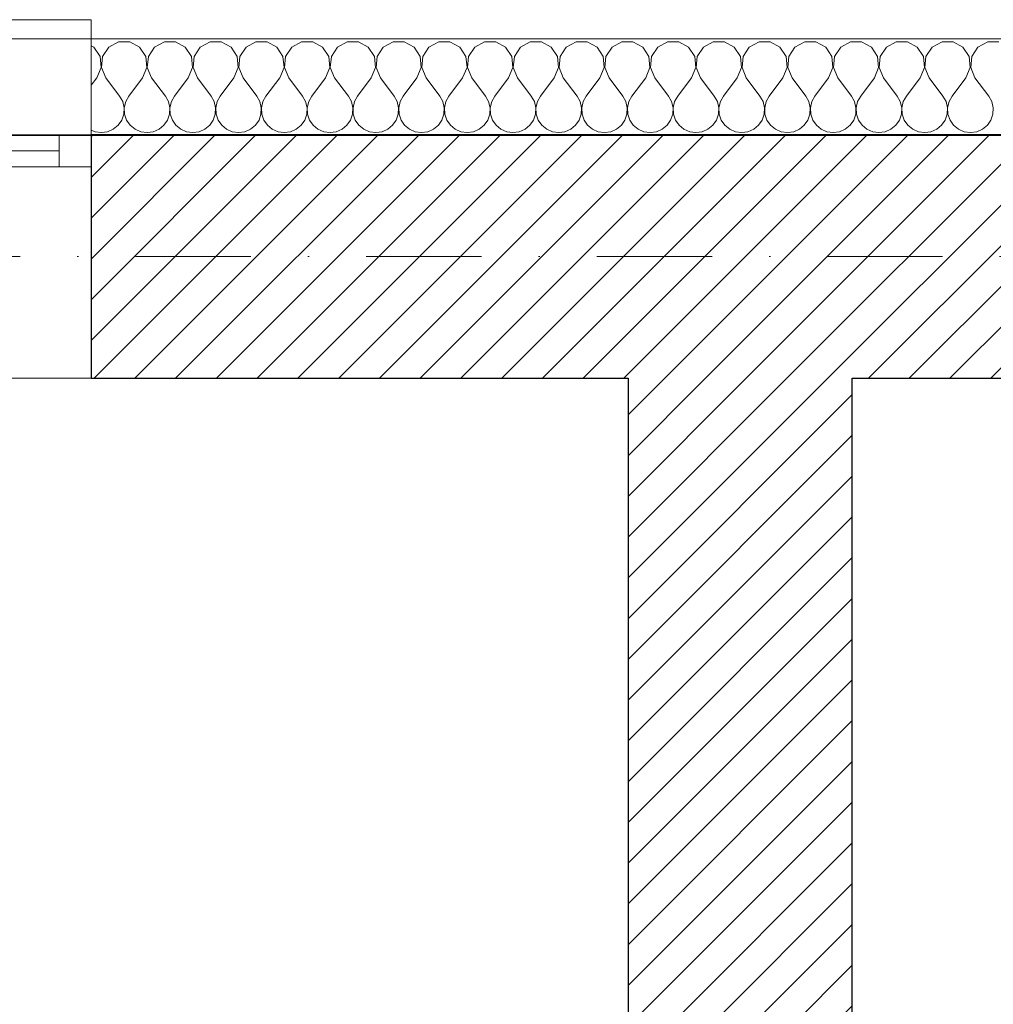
# Model space of a CAD drawing. Header units: millimetres. Extents: x 172139 to 266886, y 98118 to 138225.
# Tile 45 of 123: x 204015 to 205536, y 120168 to 121706. Entities that reach past the tile are written whole.
import ezdxf

# ---------------------------------------------------------------- set-up
doc = ezdxf.new("R2010")
doc.units = ezdxf.units.MM
doc.header["$MEASUREMENT"] = 0
doc.linetypes.add('Kropki i Kreski', pattern=[360, 180, -90, 0, -90])
for name, color, linetype in [('Konstrukcja - Siatki mod', 7, 'Continuous'), ('KR_INW', 7, 'Continuous'), ('NAPIS_SODON', 7, 'Continuous')]:
    doc.layers.add(name, color=color, linetype=linetype)
doc.layers.add('Konstrukcja - Siatki mod_Nr_pióra__48', color=7, linetype='Continuous', lineweight=15, true_color=0xa80f02)
doc.layers.add('KR_INW_Nr_pióra__102', color=7, linetype='Continuous', lineweight=5, true_color=0xcccccc)
for name, color, linetype, lineweight in [('KR_INW_Nr_pióra__101', 252, 'Continuous', 5), ('KR_INW_Nr_pióra__27', 7, 'Continuous', 25), ('KR_INW_Nr_pióra__47', 7, 'Continuous', 15), ('NAPIS_SODON_Nr_pióra__1', 7, 'Continuous', 13), ('NAPIS_SODON_Nr_pióra__121', 255, 'Continuous', 0), ('Okna ArchiCADa_Nr_pióra__1', 7, 'Continuous', 13)]:
    doc.layers.add(name, color=color, linetype=linetype, lineweight=lineweight)
pattern_1 = [(45, (0, 0), (-31.819804, 31.819804), [])]

# ---------------------------------------------------------------- blocks, each defined once
blk = doc.blocks.new('Strop_1', base_point=(179225, 121523.3))
at = {"layer": 'NAPIS_SODON_Nr_pióra__1', "linetype": 'Continuous', "flags": 128}
blk.add_lwpolyline([(179225, 121523.3), (179225.9, 107003.8), (250898.3, 107008.3), (250897.4, 121527.8)], close=True, dxfattribs=at)
blk = doc.blocks.new('Strop_2', base_point=(188316, 115154.1))
at = {"layer": 'NAPIS_SODON_Nr_pióra__121', "linetype": 'Continuous', "flags": 128}
blk.add_lwpolyline([(188316, 115154.1), (204667.3, 115154.1), (205241.5, 115154.1), (205242.2, 115154.1), (205242.2, 115394.1), (205241.5, 115154.1), (205174.5, 117823.2), (205315.4, 117824.8), (205315.4, 121145.6), (224463.2, 121145.6)], dxfattribs=at)
blk = doc.blocks.new('*X104')
at = {"layer": 'KR_INW_Nr_pióra__102', "linetype": 'Continuous'}
for p, q in [((204169.9, 121670.9), (204154.5, 121662.7)), ((204187.3, 121670.9), (204169.9, 121670.9)), ((204202.6, 121662.7), (204187.3, 121670.9)), ((204241.3, 121670.9), (204226, 121662.7)), ((204258.7, 121670.9), (204241.3, 121670.9)), ((204274, 121662.7), (204258.7, 121670.9)), ((204312.7, 121670.9), (204297.4, 121662.7)), ((204330.1, 121670.9), (204312.7, 121670.9)), ((204345.5, 121662.7), (204330.1, 121670.9)), ((204384.2, 121670.9), (204368.8, 121662.7)), ((204401.6, 121670.9), (204384.2, 121670.9)), ((204416.9, 121662.7), (204401.6, 121670.9)), ((204455.6, 121670.9), (204440.3, 121662.7)), ((204473, 121670.9), (204455.6, 121670.9)), ((204488.3, 121662.7), (204473, 121670.9)), ((204527, 121670.9), (204511.7, 121662.7)), ((204544.4, 121670.9), (204527, 121670.9)), ((204559.7, 121662.7), (204544.4, 121670.9)), ((204598.4, 121670.9), (204583.1, 121662.7)), ((204615.8, 121670.9), (204598.4, 121670.9)), ((204631.2, 121662.7), (204615.8, 121670.9)), ((204669.9, 121670.9), (204654.5, 121662.7)), ((204687.3, 121670.9), (204669.9, 121670.9)), ((204702.6, 121662.7), (204687.3, 121670.9)), ((204741.3, 121670.9), (204726, 121662.7)), ((204758.7, 121670.9), (204741.3, 121670.9)), ((204774, 121662.7), (204758.7, 121670.9)), ((204812.7, 121670.9), (204797.4, 121662.7)), ((204830.1, 121670.9), (204812.7, 121670.9)), ((204845.5, 121662.7), (204830.1, 121670.9)), ((204884.2, 121670.9), (204868.8, 121662.7)), ((204901.6, 121670.9), (204884.2, 121670.9)), ((204916.9, 121662.7), (204901.6, 121670.9)), ((204955.6, 121670.9), (204940.3, 121662.7)), ((204973, 121670.9), (204955.6, 121670.9)), ((204988.3, 121662.7), (204973, 121670.9)), ((205027, 121670.9), (205011.7, 121662.7)), ((205044.4, 121670.9), (205027, 121670.9)), ((205059.7, 121662.7), (205044.4, 121670.9)), ((205098.4, 121670.9), (205083.1, 121662.7)), ((205115.8, 121670.9), (205098.4, 121670.9)), ((205131.2, 121662.7), (205115.8, 121670.9)), ((205169.9, 121670.9), (205154.5, 121662.7)), ((205187.3, 121670.9), (205169.9, 121670.9)), ((205202.6, 121662.7), (205187.3, 121670.9)), ((205241.3, 121670.9), (205226, 121662.7)), ((205258.7, 121670.9), (205241.3, 121670.9)), ((205274, 121662.7), (205258.7, 121670.9)), ((205312.7, 121670.9), (205297.4, 121662.7)), ((205330.1, 121670.9), (205312.7, 121670.9)), ((205345.5, 121662.7), (205330.1, 121670.9)), ((205384.2, 121670.9), (205368.8, 121662.7)), ((205401.6, 121670.9), (205384.2, 121670.9)), ((205416.9, 121662.7), (205401.6, 121670.9)), ((205455.6, 121670.9), (205440.3, 121662.7)), ((205473, 121670.9), (205455.6, 121670.9)), ((205488.3, 121662.7), (205473, 121670.9)), ((205527, 121670.9), (205511.7, 121662.7)), ((205544.4, 121670.9), (205527, 121670.9)), ((204131.2, 121662.7), (204126.9, 121665)), ((204140.8, 121648.2), (204131.2, 121662.7)), ((204154.5, 121662.7), (204144.9, 121648.2)), ((204212.2, 121648.2), (204202.6, 121662.7)), ((204226, 121662.7), (204216.3, 121648.2)), ((204283.7, 121648.2), (204274, 121662.7)), ((204297.4, 121662.7), (204287.8, 121648.2)), ((204355.1, 121648.2), (204345.5, 121662.7)), ((204368.8, 121662.7), (204359.2, 121648.2)), ((204426.5, 121648.2), (204416.9, 121662.7)), ((204440.3, 121662.7), (204430.6, 121648.2)), ((204497.9, 121648.2), (204488.3, 121662.7)), ((204511.7, 121662.7), (204502.1, 121648.2)), ((204569.4, 121648.2), (204559.7, 121662.7)), ((204583.1, 121662.7), (204573.5, 121648.2)), ((204640.8, 121648.2), (204631.2, 121662.7)), ((204654.5, 121662.7), (204644.9, 121648.2)), ((204712.2, 121648.2), (204702.6, 121662.7)), ((204726, 121662.7), (204716.3, 121648.2)), ((204783.7, 121648.2), (204774, 121662.7)), ((204797.4, 121662.7), (204787.8, 121648.2)), ((204855.1, 121648.2), (204845.5, 121662.7)), ((204868.8, 121662.7), (204859.2, 121648.2)), ((204926.5, 121648.2), (204916.9, 121662.7)), ((204940.3, 121662.7), (204930.6, 121648.2)), ((204997.9, 121648.2), (204988.3, 121662.7)), ((205011.7, 121662.7), (205002.1, 121648.2)), ((205069.4, 121648.2), (205059.7, 121662.7)), ((205083.1, 121662.7), (205073.5, 121648.2)), ((205140.8, 121648.2), (205131.2, 121662.7)), ((205154.5, 121662.7), (205144.9, 121648.2)), ((205212.2, 121648.2), (205202.6, 121662.7)), ((205226, 121662.7), (205216.3, 121648.2)), ((205283.7, 121648.2), (205274, 121662.7)), ((205297.4, 121662.7), (205287.8, 121648.2)), ((205355.1, 121648.2), (205345.5, 121662.7)), ((205368.8, 121662.7), (205359.2, 121648.2)), ((205426.5, 121648.2), (205416.9, 121662.7)), ((205440.3, 121662.7), (205430.6, 121648.2)), ((205497.9, 121648.2), (205488.3, 121662.7)), ((205511.7, 121662.7), (205502.1, 121648.2)), ((204142.4, 121630.9), (204140.8, 121648.2)), ((204144.9, 121648.2), (204143.3, 121630.9)), ((204213.9, 121630.9), (204212.2, 121648.2)), ((204216.3, 121648.2), (204214.7, 121630.9)), ((204285.3, 121630.9), (204283.7, 121648.2)), ((204287.8, 121648.2), (204286.1, 121630.9)), ((204356.7, 121630.9), (204355.1, 121648.2)), ((204359.2, 121648.2), (204357.6, 121630.9)), ((204428.2, 121630.9), (204426.5, 121648.2)), ((204430.6, 121648.2), (204429, 121630.9)), ((204499.6, 121630.9), (204497.9, 121648.2)), ((204502.1, 121648.2), (204500.4, 121630.9)), ((204571, 121630.9), (204569.4, 121648.2)), ((204573.5, 121648.2), (204571.8, 121630.9)), ((204642.4, 121630.9), (204640.8, 121648.2)), ((204644.9, 121648.2), (204643.3, 121630.9)), ((204713.9, 121630.9), (204712.2, 121648.2)), ((204716.3, 121648.2), (204714.7, 121630.9)), ((204785.3, 121630.9), (204783.7, 121648.2)), ((204787.8, 121648.2), (204786.1, 121630.9)), ((204856.7, 121630.9), (204855.1, 121648.2)), ((204859.2, 121648.2), (204857.6, 121630.9)), ((204928.2, 121630.9), (204926.5, 121648.2)), ((204930.6, 121648.2), (204929, 121630.9)), ((204999.6, 121630.9), (204997.9, 121648.2)), ((205002.1, 121648.2), (205000.4, 121630.9)), ((205071, 121630.9), (205069.4, 121648.2)), ((205073.5, 121648.2), (205071.8, 121630.9)), ((205142.4, 121630.9), (205140.8, 121648.2)), ((205144.9, 121648.2), (205143.3, 121630.9)), ((205213.9, 121630.9), (205212.2, 121648.2)), ((205216.3, 121648.2), (205214.7, 121630.9)), ((205285.3, 121630.9), (205283.7, 121648.2)), ((205287.8, 121648.2), (205286.1, 121630.9)), ((205356.7, 121630.9), (205355.1, 121648.2)), ((205359.2, 121648.2), (205357.6, 121630.9)), ((205428.2, 121630.9), (205426.5, 121648.2)), ((205430.6, 121648.2), (205429, 121630.9)), ((205499.6, 121630.9), (205497.9, 121648.2)), ((205502.1, 121648.2), (205500.4, 121630.9)), ((204135.7, 121614.9), (204142.4, 121630.9)), ((204143.3, 121630.9), (204150, 121614.9)), ((204207.1, 121614.9), (204213.9, 121630.9)), ((204214.7, 121630.9), (204221.4, 121614.9)), ((204278.6, 121614.9), (204285.3, 121630.9)), ((204286.1, 121630.9), (204292.9, 121614.9)), ((204350, 121614.9), (204356.7, 121630.9)), ((204357.6, 121630.9), (204364.3, 121614.9)), ((204421.4, 121614.9), (204428.2, 121630.9)), ((204429, 121630.9), (204435.7, 121614.9)), ((204492.9, 121614.9), (204499.6, 121630.9)), ((204500.4, 121630.9), (204507.1, 121614.9)), ((204564.3, 121614.9), (204571, 121630.9)), ((204571.8, 121630.9), (204578.6, 121614.9)), ((204635.7, 121614.9), (204642.4, 121630.9)), ((204643.3, 121630.9), (204650, 121614.9)), ((204707.1, 121614.9), (204713.9, 121630.9)), ((204714.7, 121630.9), (204721.4, 121614.9)), ((204778.6, 121614.9), (204785.3, 121630.9)), ((204786.1, 121630.9), (204792.9, 121614.9)), ((204850, 121614.9), (204856.7, 121630.9)), ((204857.6, 121630.9), (204864.3, 121614.9)), ((204921.4, 121614.9), (204928.2, 121630.9)), ((204929, 121630.9), (204935.7, 121614.9)), ((204992.9, 121614.9), (204999.6, 121630.9)), ((205000.4, 121630.9), (205007.1, 121614.9)), ((205064.3, 121614.9), (205071, 121630.9)), ((205071.8, 121630.9), (205078.6, 121614.9)), ((205135.7, 121614.9), (205142.4, 121630.9)), ((205143.3, 121630.9), (205150, 121614.9)), ((205207.1, 121614.9), (205213.9, 121630.9)), ((205214.7, 121630.9), (205221.4, 121614.9)), ((205278.6, 121614.9), (205285.3, 121630.9)), ((205286.1, 121630.9), (205292.9, 121614.9)), ((205350, 121614.9), (205356.7, 121630.9)), ((205357.6, 121630.9), (205364.3, 121614.9)), ((205421.4, 121614.9), (205428.2, 121630.9)), ((205429, 121630.9), (205435.7, 121614.9)), ((205492.9, 121614.9), (205499.6, 121630.9)), ((205500.4, 121630.9), (205507.1, 121614.9)), ((204135.7, 121614.9), (204126.9, 121603.2)), ((204150, 121614.9), (204171.4, 121586.3)), ((204207.1, 121614.9), (204185.7, 121586.3)), ((204221.4, 121614.9), (204242.9, 121586.3)), ((204278.6, 121614.9), (204257.1, 121586.3)), ((204292.9, 121614.9), (204314.3, 121586.3)), ((204350, 121614.9), (204328.6, 121586.3)), ((204364.3, 121614.9), (204385.7, 121586.3)), ((204421.4, 121614.9), (204400, 121586.3)), ((204435.7, 121614.9), (204457.1, 121586.3)), ((204492.9, 121614.9), (204471.4, 121586.3)), ((204507.1, 121614.9), (204528.6, 121586.3)), ((204564.3, 121614.9), (204542.9, 121586.3)), ((204578.6, 121614.9), (204600, 121586.3)), ((204635.7, 121614.9), (204614.3, 121586.3)), ((204650, 121614.9), (204671.4, 121586.3)), ((204707.1, 121614.9), (204685.7, 121586.3)), ((204721.4, 121614.9), (204742.9, 121586.3)), ((204778.6, 121614.9), (204757.1, 121586.3)), ((204792.9, 121614.9), (204814.3, 121586.3)), ((204850, 121614.9), (204828.6, 121586.3)), ((204864.3, 121614.9), (204885.7, 121586.3)), ((204921.4, 121614.9), (204900, 121586.3)), ((204935.7, 121614.9), (204957.1, 121586.3)), ((204992.9, 121614.9), (204971.4, 121586.3)), ((205007.1, 121614.9), (205028.6, 121586.3)), ((205064.3, 121614.9), (205042.9, 121586.3)), ((205078.6, 121614.9), (205100, 121586.3)), ((205135.7, 121614.9), (205114.3, 121586.3)), ((205150, 121614.9), (205171.4, 121586.3)), ((205207.1, 121614.9), (205185.7, 121586.3)), ((205221.4, 121614.9), (205242.9, 121586.3)), ((205278.6, 121614.9), (205257.1, 121586.3)), ((205292.9, 121614.9), (205314.3, 121586.3)), ((205350, 121614.9), (205328.6, 121586.3)), ((205364.3, 121614.9), (205385.7, 121586.3)), ((205421.4, 121614.9), (205400, 121586.3)), ((205435.7, 121614.9), (205457.1, 121586.3)), ((205492.9, 121614.9), (205471.4, 121586.3)), ((205507.1, 121614.9), (205528.6, 121586.3)), ((204176.2, 121577.7), (204171.4, 121586.3)), ((204178.4, 121568.1), (204176.2, 121577.7)), ((204180.9, 121577.7), (204178.7, 121568.1)), ((204185.7, 121586.3), (204180.9, 121577.7)), ((204247.6, 121577.7), (204242.9, 121586.3)), ((204249.9, 121568.1), (204247.6, 121577.7)), ((204252.4, 121577.7), (204250.1, 121568.1)), ((204257.1, 121586.3), (204252.4, 121577.7)), ((204319.1, 121577.7), (204314.3, 121586.3)), ((204321.3, 121568.1), (204319.1, 121577.7)), ((204323.8, 121577.7), (204321.6, 121568.1)), ((204328.6, 121586.3), (204323.8, 121577.7)), ((204390.5, 121577.7), (204385.7, 121586.3)), ((204392.7, 121568.1), (204390.5, 121577.7)), ((204395.2, 121577.7), (204393, 121568.1)), ((204400, 121586.3), (204395.2, 121577.7)), ((204461.9, 121577.7), (204457.1, 121586.3)), ((204464.1, 121568.1), (204461.9, 121577.7)), ((204466.7, 121577.7), (204464.4, 121568.1)), ((204471.4, 121586.3), (204466.7, 121577.7)), ((204533.3, 121577.7), (204528.6, 121586.3)), ((204535.6, 121568.1), (204533.3, 121577.7)), ((204538.1, 121577.7), (204535.9, 121568.1)), ((204542.9, 121586.3), (204538.1, 121577.7)), ((204604.8, 121577.7), (204600, 121586.3)), ((204607, 121568.1), (204604.8, 121577.7)), ((204609.5, 121577.7), (204607.3, 121568.1)), ((204614.3, 121586.3), (204609.5, 121577.7)), ((204676.2, 121577.7), (204671.4, 121586.3)), ((204678.4, 121568.1), (204676.2, 121577.7)), ((204680.9, 121577.7), (204678.7, 121568.1)), ((204685.7, 121586.3), (204680.9, 121577.7)), ((204747.6, 121577.7), (204742.9, 121586.3)), ((204749.9, 121568.1), (204747.6, 121577.7)), ((204752.4, 121577.7), (204750.1, 121568.1)), ((204757.1, 121586.3), (204752.4, 121577.7)), ((204819.1, 121577.7), (204814.3, 121586.3)), ((204821.3, 121568.1), (204819.1, 121577.7)), ((204823.8, 121577.7), (204821.6, 121568.1)), ((204828.6, 121586.3), (204823.8, 121577.7)), ((204890.5, 121577.7), (204885.7, 121586.3)), ((204892.7, 121568.1), (204890.5, 121577.7)), ((204895.2, 121577.7), (204893, 121568.1)), ((204900, 121586.3), (204895.2, 121577.7)), ((204961.9, 121577.7), (204957.1, 121586.3)), ((204964.1, 121568.1), (204961.9, 121577.7)), ((204966.7, 121577.7), (204964.4, 121568.1)), ((204971.4, 121586.3), (204966.7, 121577.7)), ((205033.3, 121577.7), (205028.6, 121586.3)), ((205035.6, 121568.1), (205033.3, 121577.7)), ((205038.1, 121577.7), (205035.9, 121568.1)), ((205042.9, 121586.3), (205038.1, 121577.7)), ((205104.8, 121577.7), (205100, 121586.3)), ((205107, 121568.1), (205104.8, 121577.7)), ((205109.5, 121577.7), (205107.3, 121568.1)), ((205114.3, 121586.3), (205109.5, 121577.7)), ((205176.2, 121577.7), (205171.4, 121586.3)), ((205178.4, 121568.1), (205176.2, 121577.7)), ((205180.9, 121577.7), (205178.7, 121568.1)), ((205185.7, 121586.3), (205180.9, 121577.7)), ((205247.6, 121577.7), (205242.9, 121586.3)), ((205249.9, 121568.1), (205247.6, 121577.7)), ((205252.4, 121577.7), (205250.1, 121568.1)), ((205257.1, 121586.3), (205252.4, 121577.7)), ((205319.1, 121577.7), (205314.3, 121586.3)), ((205321.3, 121568.1), (205319.1, 121577.7)), ((205323.8, 121577.7), (205321.6, 121568.1)), ((205328.6, 121586.3), (205323.8, 121577.7)), ((205390.5, 121577.7), (205385.7, 121586.3)), ((205392.7, 121568.1), (205390.5, 121577.7)), ((205395.2, 121577.7), (205393, 121568.1)), ((205400, 121586.3), (205395.2, 121577.7)), ((205461.9, 121577.7), (205457.1, 121586.3)), ((205464.1, 121568.1), (205461.9, 121577.7)), ((205466.7, 121577.7), (205464.4, 121568.1)), ((205471.4, 121586.3), (205466.7, 121577.7)), ((205533.3, 121577.7), (205528.6, 121586.3)), ((205535.6, 121568.1), (205533.3, 121577.7)), ((204174.8, 121548.9), (204177.9, 121558.2)), ((204177.9, 121558.2), (204178.4, 121568.1)), ((204178.7, 121568.1), (204179.2, 121558.2)), ((204179.2, 121558.2), (204182.3, 121548.9)), ((204246.2, 121548.9), (204249.4, 121558.2)), ((204249.4, 121558.2), (204249.9, 121568.1)), ((204250.1, 121568.1), (204250.6, 121558.2)), ((204250.6, 121558.2), (204253.8, 121548.9)), ((204317.7, 121548.9), (204320.8, 121558.2)), ((204320.8, 121558.2), (204321.3, 121568.1)), ((204321.6, 121568.1), (204322.1, 121558.2)), ((204322.1, 121558.2), (204325.2, 121548.9)), ((204389.1, 121548.9), (204392.2, 121558.2)), ((204392.2, 121558.2), (204392.7, 121568.1)), ((204393, 121568.1), (204393.5, 121558.2)), ((204393.5, 121558.2), (204396.6, 121548.9)), ((204460.5, 121548.9), (204463.7, 121558.2)), ((204463.7, 121558.2), (204464.1, 121568.1)), ((204464.4, 121568.1), (204464.9, 121558.2)), ((204464.9, 121558.2), (204468.1, 121548.9)), ((204531.9, 121548.9), (204535.1, 121558.2)), ((204535.1, 121558.2), (204535.6, 121568.1)), ((204535.9, 121568.1), (204536.3, 121558.2)), ((204536.3, 121558.2), (204539.5, 121548.9)), ((204603.4, 121548.9), (204606.5, 121558.2)), ((204606.5, 121558.2), (204607, 121568.1)), ((204607.3, 121568.1), (204607.8, 121558.2)), ((204607.8, 121558.2), (204610.9, 121548.9)), ((204674.8, 121548.9), (204677.9, 121558.2)), ((204677.9, 121558.2), (204678.4, 121568.1)), ((204678.7, 121568.1), (204679.2, 121558.2)), ((204679.2, 121558.2), (204682.3, 121548.9)), ((204746.2, 121548.9), (204749.4, 121558.2)), ((204749.4, 121558.2), (204749.9, 121568.1)), ((204750.1, 121568.1), (204750.6, 121558.2)), ((204750.6, 121558.2), (204753.8, 121548.9)), ((204817.7, 121548.9), (204820.8, 121558.2)), ((204820.8, 121558.2), (204821.3, 121568.1)), ((204821.6, 121568.1), (204822.1, 121558.2)), ((204822.1, 121558.2), (204825.2, 121548.9)), ((204889.1, 121548.9), (204892.2, 121558.2)), ((204892.2, 121558.2), (204892.7, 121568.1)), ((204893, 121568.1), (204893.5, 121558.2)), ((204893.5, 121558.2), (204896.6, 121548.9)), ((204960.5, 121548.9), (204963.7, 121558.2)), ((204963.7, 121558.2), (204964.1, 121568.1)), ((204964.4, 121568.1), (204964.9, 121558.2)), ((204964.9, 121558.2), (204968.1, 121548.9)), ((205031.9, 121548.9), (205035.1, 121558.2)), ((205035.1, 121558.2), (205035.6, 121568.1)), ((205035.9, 121568.1), (205036.3, 121558.2)), ((205036.3, 121558.2), (205039.5, 121548.9)), ((205103.4, 121548.9), (205106.5, 121558.2)), ((205106.5, 121558.2), (205107, 121568.1)), ((205107.3, 121568.1), (205107.8, 121558.2)), ((205107.8, 121558.2), (205110.9, 121548.9)), ((205174.8, 121548.9), (205177.9, 121558.2)), ((205177.9, 121558.2), (205178.4, 121568.1)), ((205178.7, 121568.1), (205179.2, 121558.2)), ((205179.2, 121558.2), (205182.3, 121548.9)), ((205246.2, 121548.9), (205249.4, 121558.2)), ((205249.4, 121558.2), (205249.9, 121568.1)), ((205250.1, 121568.1), (205250.6, 121558.2)), ((205250.6, 121558.2), (205253.8, 121548.9)), ((205317.7, 121548.9), (205320.8, 121558.2)), ((205320.8, 121558.2), (205321.3, 121568.1)), ((205321.6, 121568.1), (205322.1, 121558.2)), ((205322.1, 121558.2), (205325.2, 121548.9)), ((205389.1, 121548.9), (205392.2, 121558.2)), ((205392.2, 121558.2), (205392.7, 121568.1)), ((205393, 121568.1), (205393.5, 121558.2)), ((205393.5, 121558.2), (205396.6, 121548.9)), ((205460.5, 121548.9), (205463.7, 121558.2)), ((205463.7, 121558.2), (205464.1, 121568.1)), ((205464.4, 121568.1), (205464.9, 121558.2)), ((205464.9, 121558.2), (205468.1, 121548.9)), ((205531.9, 121548.9), (205535.1, 121558.2)), ((205535.1, 121558.2), (205535.6, 121568.1)), ((204169.2, 121540.8), (204174.8, 121548.9)), ((204182.3, 121548.9), (204187.9, 121540.8)), ((204240.6, 121540.8), (204246.2, 121548.9)), ((204253.8, 121548.9), (204259.4, 121540.8)), ((204312.1, 121540.8), (204317.7, 121548.9)), ((204325.2, 121548.9), (204330.8, 121540.8)), ((204383.5, 121540.8), (204389.1, 121548.9)), ((204396.6, 121548.9), (204402.2, 121540.8)), ((204454.9, 121540.8), (204460.5, 121548.9)), ((204468.1, 121548.9), (204473.6, 121540.8)), ((204526.4, 121540.8), (204531.9, 121548.9)), ((204539.5, 121548.9), (204545.1, 121540.8)), ((204597.8, 121540.8), (204603.4, 121548.9)), ((204610.9, 121548.9), (204616.5, 121540.8)), ((204669.2, 121540.8), (204674.8, 121548.9)), ((204682.3, 121548.9), (204687.9, 121540.8)), ((204740.6, 121540.8), (204746.2, 121548.9)), ((204753.8, 121548.9), (204759.4, 121540.8)), ((204812.1, 121540.8), (204817.7, 121548.9)), ((204825.2, 121548.9), (204830.8, 121540.8)), ((204883.5, 121540.8), (204889.1, 121548.9)), ((204896.6, 121548.9), (204902.2, 121540.8)), ((204954.9, 121540.8), (204960.5, 121548.9)), ((204968.1, 121548.9), (204973.6, 121540.8)), ((205026.4, 121540.8), (205031.9, 121548.9)), ((205039.5, 121548.9), (205045.1, 121540.8)), ((205097.8, 121540.8), (205103.4, 121548.9)), ((205110.9, 121548.9), (205116.5, 121540.8)), ((205169.2, 121540.8), (205174.8, 121548.9)), ((205182.3, 121548.9), (205187.9, 121540.8)), ((205240.6, 121540.8), (205246.2, 121548.9)), ((205253.8, 121548.9), (205259.4, 121540.8)), ((205312.1, 121540.8), (205317.7, 121548.9)), ((205325.2, 121548.9), (205330.8, 121540.8)), ((205383.5, 121540.8), (205389.1, 121548.9)), ((205396.6, 121548.9), (205402.2, 121540.8)), ((205454.9, 121540.8), (205460.5, 121548.9)), ((205468.1, 121548.9), (205473.6, 121540.8)), ((205526.4, 121540.8), (205531.9, 121548.9)), ((204126.9, 121533.2), (204133.1, 121530.5)), ((204133.1, 121530.5), (204142.9, 121529.2)), ((204142.9, 121529.2), (204152.6, 121530.5)), ((204152.6, 121530.5), (204161.6, 121534.5)), ((204161.6, 121534.5), (204169.2, 121540.8)), ((204187.9, 121540.8), (204195.5, 121534.5)), ((204195.5, 121534.5), (204204.5, 121530.5)), ((204204.5, 121530.5), (204214.3, 121529.2)), ((204214.3, 121529.2), (204224, 121530.5)), ((204224, 121530.5), (204233.1, 121534.5)), ((204233.1, 121534.5), (204240.6, 121540.8)), ((204259.4, 121540.8), (204266.9, 121534.5)), ((204266.9, 121534.5), (204276, 121530.5)), ((204276, 121530.5), (204285.7, 121529.2)), ((204285.7, 121529.2), (204295.5, 121530.5)), ((204295.5, 121530.5), (204304.5, 121534.5)), ((204304.5, 121534.5), (204312.1, 121540.8)), ((204330.8, 121540.8), (204338.4, 121534.5)), ((204338.4, 121534.5), (204347.4, 121530.5)), ((204347.4, 121530.5), (204357.1, 121529.2)), ((204357.1, 121529.2), (204366.9, 121530.5)), ((204366.9, 121530.5), (204375.9, 121534.5)), ((204375.9, 121534.5), (204383.5, 121540.8)), ((204402.2, 121540.8), (204409.8, 121534.5)), ((204409.8, 121534.5), (204418.8, 121530.5)), ((204418.8, 121530.5), (204428.6, 121529.2)), ((204428.6, 121529.2), (204438.3, 121530.5)), ((204438.3, 121530.5), (204447.3, 121534.5)), ((204447.3, 121534.5), (204454.9, 121540.8)), ((204473.6, 121540.8), (204481.2, 121534.5)), ((204481.2, 121534.5), (204490.2, 121530.5)), ((204490.2, 121530.5), (204500, 121529.2)), ((204500, 121529.2), (204509.8, 121530.5)), ((204509.8, 121530.5), (204518.8, 121534.5)), ((204518.8, 121534.5), (204526.4, 121540.8)), ((204545.1, 121540.8), (204552.7, 121534.5)), ((204552.7, 121534.5), (204561.7, 121530.5)), ((204561.7, 121530.5), (204571.4, 121529.2)), ((204571.4, 121529.2), (204581.2, 121530.5)), ((204581.2, 121530.5), (204590.2, 121534.5)), ((204590.2, 121534.5), (204597.8, 121540.8)), ((204616.5, 121540.8), (204624.1, 121534.5)), ((204624.1, 121534.5), (204633.1, 121530.5)), ((204633.1, 121530.5), (204642.9, 121529.2)), ((204642.9, 121529.2), (204652.6, 121530.5)), ((204652.6, 121530.5), (204661.6, 121534.5)), ((204661.6, 121534.5), (204669.2, 121540.8)), ((204687.9, 121540.8), (204695.5, 121534.5)), ((204695.5, 121534.5), (204704.5, 121530.5)), ((204704.5, 121530.5), (204714.3, 121529.2)), ((204714.3, 121529.2), (204724, 121530.5)), ((204724, 121530.5), (204733.1, 121534.5)), ((204733.1, 121534.5), (204740.6, 121540.8)), ((204759.4, 121540.8), (204766.9, 121534.5)), ((204766.9, 121534.5), (204776, 121530.5)), ((204776, 121530.5), (204785.7, 121529.2)), ((204785.7, 121529.2), (204795.5, 121530.5)), ((204795.5, 121530.5), (204804.5, 121534.5)), ((204804.5, 121534.5), (204812.1, 121540.8)), ((204830.8, 121540.8), (204838.4, 121534.5)), ((204838.4, 121534.5), (204847.4, 121530.5)), ((204847.4, 121530.5), (204857.1, 121529.2)), ((204857.1, 121529.2), (204866.9, 121530.5)), ((204866.9, 121530.5), (204875.9, 121534.5)), ((204875.9, 121534.5), (204883.5, 121540.8)), ((204902.2, 121540.8), (204909.8, 121534.5)), ((204909.8, 121534.5), (204918.8, 121530.5)), ((204918.8, 121530.5), (204928.6, 121529.2)), ((204928.6, 121529.2), (204938.3, 121530.5)), ((204938.3, 121530.5), (204947.3, 121534.5)), ((204947.3, 121534.5), (204954.9, 121540.8)), ((204973.6, 121540.8), (204981.2, 121534.5)), ((204981.2, 121534.5), (204990.2, 121530.5)), ((204990.2, 121530.5), (205000, 121529.2)), ((205000, 121529.2), (205009.8, 121530.5)), ((205009.8, 121530.5), (205018.8, 121534.5)), ((205018.8, 121534.5), (205026.4, 121540.8)), ((205045.1, 121540.8), (205052.7, 121534.5)), ((205052.7, 121534.5), (205061.7, 121530.5)), ((205061.7, 121530.5), (205071.4, 121529.2)), ((205071.4, 121529.2), (205081.2, 121530.5)), ((205081.2, 121530.5), (205090.2, 121534.5)), ((205090.2, 121534.5), (205097.8, 121540.8)), ((205116.5, 121540.8), (205124.1, 121534.5)), ((205124.1, 121534.5), (205133.1, 121530.5)), ((205133.1, 121530.5), (205142.9, 121529.2)), ((205142.9, 121529.2), (205152.6, 121530.5)), ((205152.6, 121530.5), (205161.6, 121534.5)), ((205161.6, 121534.5), (205169.2, 121540.8)), ((205187.9, 121540.8), (205195.5, 121534.5)), ((205195.5, 121534.5), (205204.5, 121530.5)), ((205204.5, 121530.5), (205214.3, 121529.2)), ((205214.3, 121529.2), (205224, 121530.5)), ((205224, 121530.5), (205233.1, 121534.5)), ((205233.1, 121534.5), (205240.6, 121540.8)), ((205259.4, 121540.8), (205266.9, 121534.5)), ((205266.9, 121534.5), (205276, 121530.5)), ((205276, 121530.5), (205285.7, 121529.2)), ((205285.7, 121529.2), (205295.5, 121530.5)), ((205295.5, 121530.5), (205304.5, 121534.5)), ((205304.5, 121534.5), (205312.1, 121540.8)), ((205330.8, 121540.8), (205338.4, 121534.5)), ((205338.4, 121534.5), (205347.4, 121530.5)), ((205347.4, 121530.5), (205357.1, 121529.2)), ((205357.1, 121529.2), (205366.9, 121530.5)), ((205366.9, 121530.5), (205375.9, 121534.5)), ((205375.9, 121534.5), (205383.5, 121540.8)), ((205402.2, 121540.8), (205409.8, 121534.5)), ((205409.8, 121534.5), (205418.8, 121530.5)), ((205418.8, 121530.5), (205428.6, 121529.2)), ((205428.6, 121529.2), (205438.3, 121530.5)), ((205438.3, 121530.5), (205447.3, 121534.5)), ((205447.3, 121534.5), (205454.9, 121540.8)), ((205473.6, 121540.8), (205481.2, 121534.5)), ((205481.2, 121534.5), (205490.2, 121530.5)), ((205490.2, 121530.5), (205500, 121529.2)), ((205500, 121529.2), (205509.8, 121530.5)), ((205509.8, 121530.5), (205518.8, 121534.5)), ((205518.8, 121534.5), (205526.4, 121540.8))]:
    blk.add_line(p, q, dxfattribs=at)
blk = doc.blocks.new('Okno podwójne 19')
at = {"layer": 'Okna ArchiCADa_Nr_pióra__1', "linetype": 'Continuous'}
for p, q in [((-575, 330), (575, 330)), ((-575, 0), (-525, 0)), ((-575, -50), (-575, 0)), ((-525, 0), (-525, -50)), ((-525, 0), (-50, 0)), ((-50, -50), (-50, 0)), ((-50, 0), (0, 0)), ((0, 0), (50, 0)), ((50, 0), (50, -50)), ((50, 0), (525, 0)), ((525, -50), (525, 0)), ((525, 0), (575, 0)), ((575, -50), (575, 0)), ((-525, -25), (-50, -25)), ((50, -25), (525, -25)), ((-525, -50), (-575, -50)), ((-50, -50), (-525, -50)), ((0, -50), (-50, -50)), ((50, -50), (0, -50)), ((525, -50), (50, -50)), ((575, -50), (525, -50)), ((-575, -200), (575, -200)), ((-575, -200), (-575, -230)), ((575, -230), (575, -200)), ((-575, -230), (575, -230))]:
    blk.add_line(p, q, dxfattribs=at)
blk = doc.blocks.new('Ściana_1', base_point=(179075.1, 121675.6))
at = {"layer": 'KR_INW_Nr_pióra__101', "linetype": 'Continuous'}
h = blk.add_hatch(dxfattribs=at)
h.set_pattern_fill('Cegła_licówka', color=256, style=0, pattern_type=2)
h.set_pattern_definition(pattern_1)
h.paths.add_polyline_path([(209269.6, 121525.6), (204126.9, 121525.6), (204126.9, 121475.6), (204126.9, 121145.6), (209269.6, 121145.6), (209269.6, 121375.6), (209269.6, 121425.6)])
at = {"layer": 'KR_INW_Nr_pióra__27', "linetype": 'Continuous'}
for p, q in [((209269.6, 121525.6), (204126.9, 121525.6)), ((204126.9, 121525.6), (204126.9, 121475.6)), ((204126.9, 121475.6), (204126.9, 121145.6))]:
    blk.add_line(p, q, dxfattribs=at)
at = {"layer": 'KR_INW_Nr_pióra__27', "linetype": 'Continuous', "flags": 128}
for points in [[(204126.9, 121145.6), (204965.4, 121145.6)], [(205315.4, 121145.6), (207609, 121145.6)]]:
    blk.add_lwpolyline(points, dxfattribs=at)
at = {"layer": 'KR_INW_Nr_pióra__47', "linetype": 'Continuous'}
blk.add_line((204126.9, 121675.6), (204126.9, 121525.6), dxfattribs=at)
at = {"layer": 'KR_INW_Nr_pióra__47', "linetype": 'Continuous', "flags": 128}
blk.add_lwpolyline([(209269.6, 121675.6), (204126.9, 121675.6)], dxfattribs=at)
at = {"layer": 'KR_INW'}
blk.add_blockref('*X104', (0, 0), dxfattribs=at)
at = {"layer": 'Okna ArchiCADa_Nr_pióra__1', "linetype": 'Continuous', "xscale": -1, "zscale": 1000, "rotation": 180}
blk.add_blockref('Okno podwójne 19', (203551.9, 121475.6), dxfattribs=at)
blk = doc.blocks.new('Ściana_43', base_point=(205315.4, 117824.8))
at = {"layer": 'KR_INW_Nr_pióra__101', "linetype": 'Continuous'}
h = blk.add_hatch(dxfattribs=at)
h.set_pattern_fill('Cegła_licówka', color=256, style=0, pattern_type=2)
h.set_pattern_definition(pattern_1)
h.paths.add_polyline_path([(205315.4, 117959.8), (205315.4, 121145.6), (204965.4, 121145.6), (204965.4, 117955.8)])
at = {"layer": 'KR_INW_Nr_pióra__27', "linetype": 'Continuous', "flags": 128}
for points in [[(204965.4, 121145.6), (204965.4, 117967.4)], [(205315.4, 118307.1), (205315.4, 121145.6)]]:
    blk.add_lwpolyline(points, dxfattribs=at)
blk = doc.blocks.new('Standardowy znacznik siatki_10')
at = {"layer": 'Konstrukcja - Siatki mod_Nr_pióra__48', "linetype": 'Kropki i Kreski'}
blk.add_line((1000, 0), (72912, 0), dxfattribs=at)

msp = doc.modelspace()

# ---------------------------------------------------------------- block references
at = {"layer": 'Konstrukcja - Siatki mod', "color": 8, "linetype": 'Continuous', "lineweight": 13, "zscale": 1000}
msp.add_blockref('Standardowy znacznik siatki_10', (177989.3, 121335.6), dxfattribs=at)
at = {"layer": 'KR_INW'}
for name, p in [('Ściana_1', (179075.1, 121675.6)), ('Ściana_43', (205315.4, 117824.8))]:
    msp.add_blockref(name, p, dxfattribs=at)
at = {"layer": 'NAPIS_SODON', "linetype": 'Continuous'}
msp.add_blockref('Strop_1', (179225, 121523.3), dxfattribs=at)
at = {"layer": 'NAPIS_SODON', "color": 255, "linetype": 'Continuous', "lineweight": 0}
msp.add_blockref('Strop_2', (188316, 115154.1), dxfattribs=at)

doc.saveas('drawing.dxf')
